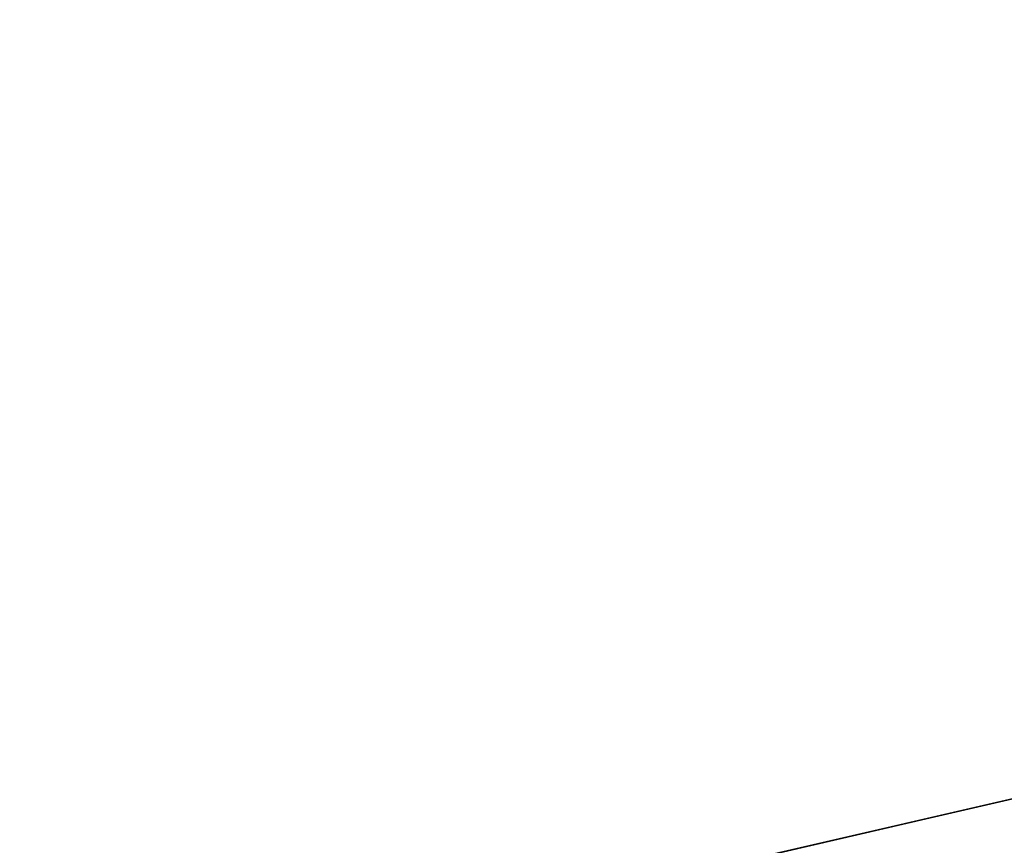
# Model space of a CAD drawing. Header units: centimetres. Extents: x -15121 to 17422, y -60492 to 0.
# Tile 177 of 256: x 1323 to 1519, y -29390 to -29226. Entities that reach past the tile are written whole.
import ezdxf

# ---------------------------------------------------------------- set-up
doc = ezdxf.new("R2010")
doc.units = ezdxf.units.CM
doc.header["$LTSCALE"] = 60
for name, color, linetype in [('A-----SZ', 8, 'Continuous'), ('A-SCI', 7, 'Continuous'), ('AIKA TYNK2', 5, 'Continuous')]:
    doc.layers.add(name, color=color, linetype=linetype)

msp = doc.modelspace()

# ---------------------------------------------------------------- hatches: boundary and pattern name
at = {"layer": 'A-----SZ'}
h = msp.add_hatch(dxfattribs=at)
h.set_pattern_fill('ANSI31', color=256, scale=2)
h.set_pattern_definition([(45, (-35110.076, -2093.3616), (-4.4901281, 4.4901281), [])])
h.paths.add_polyline_path([(2430.4942, -29232.5492), (2442.1866, -29229.8498), (2447.8099, -29254.2071), (2436.1175, -29256.9065)])
h.paths.add_polyline_path([(1072.0212, -29798.6482), (1074.7206, -29810.3407), (1133.1828, -29796.8436), (1130.4834, -29785.1512)])
h.paths.add_polyline_path([(1226.946, -29762.881), (1229.6454, -29774.5734), (1676.8813, -29671.3209), (1674.1819, -29659.6285)])
h.paths.add_polyline_path([(1883.6714, -29611.264), (1886.3709, -29622.9564), (2480.7366, -29485.7363), (2478.0372, -29474.0439)])
h.paths.add_polyline_path([(2479.5335, -29444.9619), (2491.226, -29442.2625), (2470.0801, -29350.6697), (2458.3877, -29353.3691)])
edge = h.paths.add_edge_path()
edge.add_line((2458.3877, -29353.3691), (2478.4092, -29440.092))

# ---------------------------------------------------------------- linework, layer by layer
at = {"layer": 'A-SCI', "color": 4}
msp.add_line((1022.6736, -29495.992), (1612.6546, -29359.7841), dxfattribs=at)
at = {"layer": 'A-SCI'}
msp.add_lwpolyline([(1025.373, -29507.6844), (1615.8412, -29371.3641), (1613.1418, -29359.6716), (1022.6736, -29495.992)], dxfattribs=at)
at = {"layer": 'AIKA TYNK2'}
msp.add_lwpolyline([(1031.8483, -29820.2385), (960.3139, -29510.3888), (1613.1418, -29359.6716), (1616.5161, -29374.2872), (2400.884, -29193.2016), (2397.5097, -29178.586), (2459.8694, -29164.1892), (2461.5807, -29171.6017), (2617.0511, -29171.6017), (2617.0511, -29187.6017), (2615.0511, -29187.6017)], dxfattribs=at)

doc.saveas('drawing.dxf')
